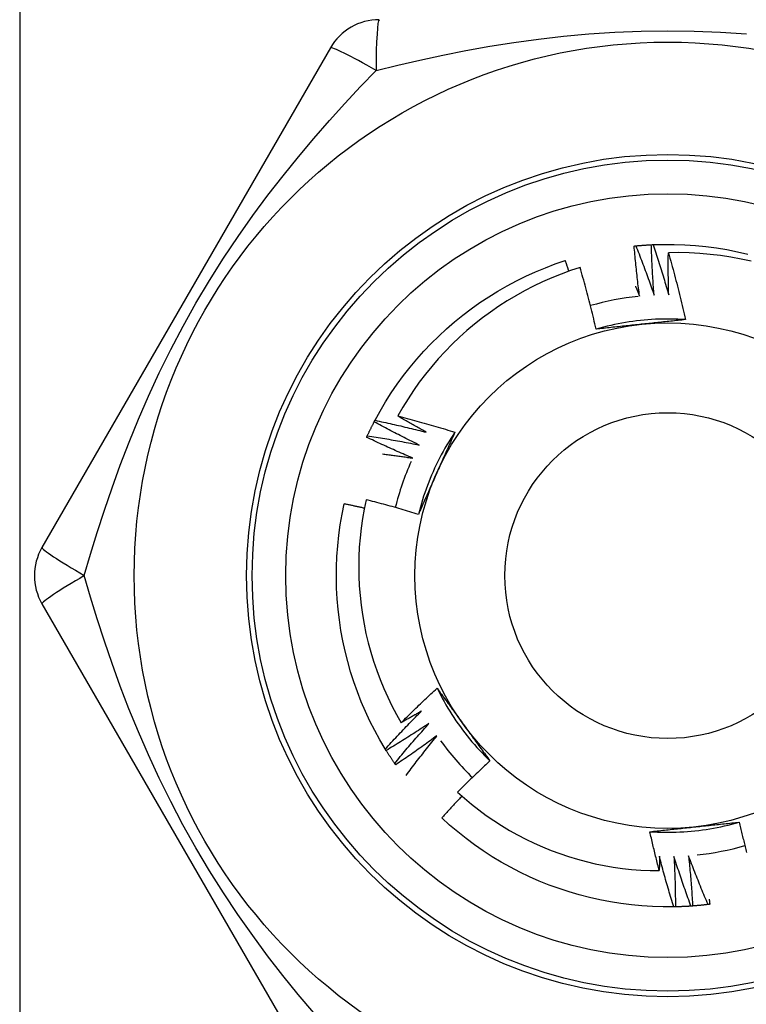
# Model space of a CAD drawing. Header units: inches. Extents: x 5 to 147, y 9 to 79.
# Tile 5 of 95: x 6.894 to 7.149, y 25.384 to 25.729. Entities that reach past the tile are written whole.
import ezdxf

# ---------------------------------------------------------------- set-up
doc = ezdxf.new("R2010")
doc.units = ezdxf.units.IN
doc.header["$MEASUREMENT"] = 0
doc.layers.add('Visible Edges(ANSI)', color=7, linetype='Continuous', lineweight=25)
doc.layers.add('Visible Tangent Edges(ANSI)', color=7, linetype='Continuous', lineweight=25)

msp = doc.modelspace()

# ---------------------------------------------------------------- linework, layer by layer
at = {"layer": 'Visible Edges(ANSI)'}
for p, q in [((7.0033, 25.71946), (6.90215, 25.54426)), ((7.01863, 25.58834), (7.01891, 25.58887)), ((6.90215, 25.52458), (7.0033, 25.34938)), ((7.02283, 25.47315), (7.02252, 25.47366)), ((7.02615, 25.46811), (7.0258, 25.4686)), ((7.12422, 25.41831), (7.12362, 25.4183))]:
    msp.add_line(p, q, dxfattribs=at)
at = {"layer": 'Visible Edges(ANSI)', "flags": 128}
for points in [[(7.10974, 25.64997), (7.10977, 25.64997), (7.10979, 25.64997), (7.10982, 25.64997), (7.10984, 25.64998), (7.10987, 25.64998), (7.10989, 25.64998), (7.10992, 25.64998), (7.10994, 25.64999), (7.10997, 25.64999), (7.10999, 25.64999), (7.11002, 25.64999), (7.11004, 25.65), (7.11007, 25.65), (7.11009, 25.65), (7.11012, 25.65), (7.11014, 25.65001), (7.11017, 25.65001), (7.11019, 25.65001), (7.11022, 25.65001), (7.11024, 25.65002), (7.11027, 25.65002), (7.11029, 25.65002), (7.11032, 25.65002), (7.11034, 25.65002)], [(7.11164, 25.63235), (7.11155, 25.63308), (7.11145, 25.63382), (7.11136, 25.63455), (7.11127, 25.63528), (7.11118, 25.63601), (7.11109, 25.63675), (7.111, 25.63748), (7.11092, 25.63821), (7.11083, 25.63894), (7.11075, 25.63968), (7.11067, 25.64041), (7.11059, 25.64114), (7.11051, 25.64188), (7.11043, 25.64261), (7.11036, 25.64335), (7.11028, 25.64408), (7.11021, 25.64482), (7.11014, 25.64555), (7.11007, 25.64629), (7.11, 25.64702), (7.10993, 25.64776), (7.10987, 25.64849), (7.1098, 25.64923), (7.10974, 25.64997)], [(7.11034, 25.65002), (7.11057, 25.65005), (7.11079, 25.65007), (7.11102, 25.65009), (7.11124, 25.65011), (7.11147, 25.65013), (7.11169, 25.65015), (7.11192, 25.65017), (7.11214, 25.65018), (7.11237, 25.6502), (7.11259, 25.65022), (7.11282, 25.65024), (7.11305, 25.65025), (7.11327, 25.65027), (7.1135, 25.65029), (7.11372, 25.6503), (7.11395, 25.65032), (7.11417, 25.65033), (7.1144, 25.65034), (7.11463, 25.65036), (7.11485, 25.65037), (7.11508, 25.65038), (7.1153, 25.6504), (7.11553, 25.65041), (7.11575, 25.65042)], [(7.11034, 25.65002), (7.11062, 25.64931), (7.1109, 25.6486), (7.11118, 25.64788), (7.11146, 25.64717), (7.11174, 25.64645), (7.11201, 25.64573), (7.11229, 25.64501), (7.11256, 25.6443), (7.11283, 25.64358), (7.1131, 25.64286), (7.11337, 25.64214), (7.11364, 25.64142), (7.1139, 25.6407), (7.11417, 25.63998), (7.11443, 25.63925), (7.11469, 25.63853), (7.11495, 25.63781), (7.11521, 25.63709), (7.11547, 25.63636), (7.11573, 25.63564), (7.11598, 25.63491), (7.11624, 25.63419), (7.11649, 25.63346), (7.11674, 25.63273)], [(7.11575, 25.65042), (7.11578, 25.65042), (7.1158, 25.65042), (7.11583, 25.65042), (7.11585, 25.65042), (7.11588, 25.65043), (7.1159, 25.65043), (7.11593, 25.65043), (7.11595, 25.65043), (7.11598, 25.65043), (7.11601, 25.65043), (7.11603, 25.65043), (7.11606, 25.65043), (7.11608, 25.65044), (7.11611, 25.65044), (7.11613, 25.65044), (7.11616, 25.65044), (7.11618, 25.65044), (7.11621, 25.65044), (7.11623, 25.65044), (7.11626, 25.65044), (7.11628, 25.65044), (7.11631, 25.65045), (7.11633, 25.65045), (7.11636, 25.65045)], [(7.11674, 25.63273), (7.11668, 25.63347), (7.11662, 25.6342), (7.11657, 25.63494), (7.11652, 25.63567), (7.11646, 25.63641), (7.11641, 25.63715), (7.11637, 25.63788), (7.11632, 25.63862), (7.11627, 25.63936), (7.11623, 25.64009), (7.11618, 25.64083), (7.11614, 25.64157), (7.1161, 25.6423), (7.11606, 25.64304), (7.11603, 25.64378), (7.11599, 25.64452), (7.11595, 25.64525), (7.11592, 25.64599), (7.11589, 25.64673), (7.11586, 25.64747), (7.11583, 25.64821), (7.1158, 25.64894), (7.11578, 25.64968), (7.11575, 25.65042)], [(7.11636, 25.65045), (7.12008, 25.65055), (7.1238, 25.65054), (7.12751, 25.65041), (7.13122, 25.65015), (7.13493, 25.64978), (7.13861, 25.64929), (7.14228, 25.64869), (7.14593, 25.64796), (7.14956, 25.64712)], [(7.11636, 25.65045), (7.1166, 25.64972), (7.11685, 25.64899), (7.11709, 25.64826), (7.11733, 25.64753), (7.11757, 25.6468), (7.11781, 25.64607), (7.11804, 25.64534), (7.11828, 25.64461), (7.11851, 25.64388), (7.11874, 25.64315), (7.11897, 25.64242), (7.1192, 25.64168), (7.11943, 25.64095), (7.11966, 25.64021), (7.11988, 25.63948), (7.12011, 25.63874), (7.12033, 25.63801), (7.12055, 25.63727), (7.12077, 25.63654), (7.12099, 25.6358), (7.12121, 25.63506), (7.12142, 25.63432), (7.12164, 25.63359), (7.12185, 25.63285)], [(7.01891, 25.58887), (7.02071, 25.59213), (7.02261, 25.59533), (7.02461, 25.59847), (7.02671, 25.60154), (7.02891, 25.60454), (7.0312, 25.60747), (7.03359, 25.61032), (7.03606, 25.6131), (7.03863, 25.61579), (7.04127, 25.6184), (7.04401, 25.62093), (7.04682, 25.62337), (7.0497, 25.62571), (7.05266, 25.62797), (7.05569, 25.63012), (7.05879, 25.63218), (7.06196, 25.63414), (7.06518, 25.636), (7.06846, 25.63775), (7.0718, 25.63939), (7.07519, 25.64093), (7.07862, 25.64236), (7.0821, 25.64368), (7.08562, 25.64488)], [(7.08688, 25.64116), (7.08683, 25.64131), (7.08678, 25.64147), (7.08672, 25.64162), (7.08667, 25.64178), (7.08662, 25.64193), (7.08657, 25.64209), (7.08652, 25.64224), (7.08646, 25.6424), (7.08641, 25.64255), (7.08636, 25.64271), (7.08631, 25.64286), (7.08625, 25.64302), (7.0862, 25.64318), (7.08615, 25.64333), (7.0861, 25.64349), (7.08604, 25.64364), (7.08599, 25.6438), (7.08594, 25.64395), (7.08589, 25.64411), (7.08583, 25.64426), (7.08578, 25.64442), (7.08573, 25.64457), (7.08567, 25.64473), (7.08562, 25.64488)], [(7.12185, 25.63285), (7.12183, 25.63346), (7.12182, 25.63408), (7.1218, 25.63469), (7.12179, 25.63531), (7.12178, 25.63592), (7.12177, 25.63654), (7.12175, 25.63715), (7.12175, 25.63777), (7.12174, 25.63838), (7.12173, 25.639), (7.12172, 25.63961), (7.12172, 25.64023), (7.12171, 25.64084), (7.12171, 25.64146), (7.12171, 25.64208), (7.12171, 25.64269), (7.12171, 25.64331), (7.12171, 25.64392), (7.12171, 25.64454), (7.12171, 25.64515), (7.12172, 25.64577), (7.12172, 25.64639), (7.12173, 25.647), (7.12174, 25.64762)], [(7.15078, 25.6446), (7.14721, 25.64538), (7.14361, 25.64605), (7.14, 25.64661), (7.13637, 25.64704), (7.13273, 25.64736), (7.12907, 25.64757), (7.12541, 25.64765), (7.12174, 25.64762)], [(7.12174, 25.64762), (7.12201, 25.64665), (7.12229, 25.64568), (7.12256, 25.64471), (7.12283, 25.64374), (7.1231, 25.64277), (7.12337, 25.64179), (7.12363, 25.64082), (7.12389, 25.63985), (7.12415, 25.63887), (7.12441, 25.6379), (7.12466, 25.63692), (7.12491, 25.63594), (7.12516, 25.63497), (7.12541, 25.63399), (7.12565, 25.63301), (7.12589, 25.63203), (7.12613, 25.63105), (7.12637, 25.63007), (7.1266, 25.62909), (7.12683, 25.62811), (7.12706, 25.62713), (7.12729, 25.62614), (7.12751, 25.62516), (7.12773, 25.62418)], [(7.09078, 25.64246), (7.08744, 25.64135), (7.08414, 25.64014), (7.08087, 25.63882), (7.07764, 25.6374), (7.07446, 25.63588), (7.07133, 25.63426), (7.06826, 25.63254), (7.06525, 25.63073), (7.06229, 25.62883), (7.0594, 25.62683), (7.05657, 25.62475), (7.05381, 25.62257), (7.05112, 25.62031), (7.0485, 25.61796), (7.04595, 25.61553), (7.04348, 25.61301), (7.04109, 25.61042), (7.03878, 25.60776), (7.03657, 25.60502), (7.03444, 25.60222), (7.03241, 25.59936), (7.03047, 25.59643), (7.02862, 25.59344), (7.02687, 25.5904)], [(7.09642, 25.62083), (7.09621, 25.62173), (7.096, 25.62264), (7.09578, 25.62355), (7.09557, 25.62446), (7.09535, 25.62536), (7.09513, 25.62627), (7.09491, 25.62717), (7.09468, 25.62808), (7.09446, 25.62898), (7.09423, 25.62988), (7.094, 25.63079), (7.09376, 25.63169), (7.09353, 25.63259), (7.09329, 25.63349), (7.09305, 25.63439), (7.0928, 25.63529), (7.09256, 25.63619), (7.09231, 25.63709), (7.09206, 25.63798), (7.09181, 25.63888), (7.09156, 25.63978), (7.0913, 25.64067), (7.09104, 25.64157), (7.09078, 25.64246)], [(7.11021, 25.63587), (7.11027, 25.63572), (7.11033, 25.63557), (7.11039, 25.63543), (7.11045, 25.63528), (7.11051, 25.63514), (7.11057, 25.63499), (7.11063, 25.63484), (7.11069, 25.6347), (7.11075, 25.63455), (7.11081, 25.6344), (7.11087, 25.63426), (7.11093, 25.63411), (7.11099, 25.63396), (7.11105, 25.63382), (7.11111, 25.63367), (7.11117, 25.63353), (7.11123, 25.63338), (7.11129, 25.63323), (7.11135, 25.63309), (7.11141, 25.63294), (7.11146, 25.63279), (7.11152, 25.63265), (7.11158, 25.6325), (7.11164, 25.63235)], [(7.12773, 25.62417), (7.12642, 25.62425), (7.1251, 25.62431), (7.12378, 25.62435), (7.12246, 25.62438), (7.12114, 25.62438), (7.11982, 25.62436), (7.1185, 25.62433), (7.11718, 25.62427), (7.11587, 25.6242), (7.11455, 25.62411), (7.11324, 25.624), (7.11192, 25.62387), (7.11061, 25.62372), (7.10931, 25.62355), (7.108, 25.62336), (7.1067, 25.62316), (7.1054, 25.62293), (7.1041, 25.62269), (7.10281, 25.62242), (7.10152, 25.62214), (7.10024, 25.62184), (7.09896, 25.62152), (7.09768, 25.62118), (7.09641, 25.62082)], [(7.12773, 25.62418), (7.12709, 25.6241), (7.12645, 25.62403), (7.12581, 25.62396), (7.12516, 25.62389), (7.12452, 25.62382), (7.12388, 25.62375), (7.12324, 25.62368), (7.12259, 25.62361), (7.12195, 25.62355), (7.12131, 25.62348), (7.12066, 25.62341), (7.12002, 25.62334), (7.11937, 25.62327), (7.11873, 25.6232), (7.11808, 25.62313), (7.11743, 25.62306), (7.11678, 25.623), (7.11614, 25.62293), (7.11549, 25.62286), (7.11484, 25.62279), (7.11419, 25.62272), (7.11354, 25.62265), (7.11289, 25.62259), (7.11224, 25.62252)], [(7.11224, 25.62252), (7.11157, 25.62245), (7.11091, 25.62238), (7.11024, 25.62231), (7.10958, 25.62224), (7.10892, 25.62217), (7.10826, 25.6221), (7.10759, 25.62203), (7.10693, 25.62196), (7.10627, 25.62189), (7.10561, 25.62182), (7.10495, 25.62175), (7.1043, 25.62168), (7.10364, 25.62161), (7.10298, 25.62154), (7.10232, 25.62147), (7.10166, 25.6214), (7.10101, 25.62133), (7.10035, 25.62126), (7.09969, 25.62118), (7.09904, 25.62111), (7.09838, 25.62104), (7.09773, 25.62097), (7.09707, 25.6209), (7.09642, 25.62083)], [(7.02687, 25.5904), (7.02771, 25.59018), (7.02855, 25.58996), (7.02939, 25.58974), (7.03023, 25.58952), (7.03106, 25.5893), (7.0319, 25.58907), (7.03274, 25.58885), (7.03357, 25.58862), (7.03441, 25.58839), (7.03524, 25.58815), (7.03608, 25.58792), (7.03691, 25.58768), (7.03775, 25.58744), (7.03858, 25.5872), (7.03941, 25.58696), (7.04024, 25.58672), (7.04108, 25.58647), (7.04191, 25.58622), (7.04274, 25.58597), (7.04357, 25.58572), (7.0444, 25.58547), (7.04523, 25.58521), (7.04606, 25.58496), (7.04688, 25.5847)], [(7.03686, 25.58467), (7.03644, 25.5849), (7.03602, 25.58514), (7.03561, 25.58537), (7.03519, 25.5856), (7.03477, 25.58584), (7.03435, 25.58607), (7.03393, 25.58631), (7.03351, 25.58655), (7.0331, 25.58678), (7.03268, 25.58702), (7.03226, 25.58726), (7.03185, 25.5875), (7.03143, 25.58774), (7.03101, 25.58797), (7.0306, 25.58821), (7.03018, 25.58845), (7.02977, 25.5887), (7.02935, 25.58894), (7.02894, 25.58918), (7.02852, 25.58942), (7.02811, 25.58967), (7.0277, 25.58991), (7.02728, 25.59015), (7.02687, 25.5904)], [(7.01622, 25.58348), (7.01632, 25.58368), (7.01641, 25.58389), (7.01651, 25.58409), (7.01661, 25.58429), (7.01671, 25.5845), (7.0168, 25.5847), (7.0169, 25.58491), (7.017, 25.58511), (7.0171, 25.58531), (7.0172, 25.58552), (7.0173, 25.58572), (7.0174, 25.58592), (7.0175, 25.58612), (7.0176, 25.58633), (7.0177, 25.58653), (7.0178, 25.58673), (7.0179, 25.58693), (7.01801, 25.58713), (7.01811, 25.58734), (7.01821, 25.58754), (7.01832, 25.58774), (7.01842, 25.58794), (7.01852, 25.58814), (7.01863, 25.58834)], [(7.03437, 25.58021), (7.03371, 25.58054), (7.03304, 25.58086), (7.03238, 25.58119), (7.03172, 25.58151), (7.03106, 25.58184), (7.0304, 25.58217), (7.02974, 25.5825), (7.02908, 25.58284), (7.02842, 25.58317), (7.02777, 25.58351), (7.02711, 25.58384), (7.02645, 25.58418), (7.0258, 25.58452), (7.02514, 25.58486), (7.02449, 25.5852), (7.02384, 25.58555), (7.02318, 25.58589), (7.02253, 25.58624), (7.02188, 25.58658), (7.02123, 25.58693), (7.02058, 25.58728), (7.01993, 25.58763), (7.01928, 25.58799), (7.01863, 25.58834)], [(7.01891, 25.58887), (7.01966, 25.58872), (7.02041, 25.58856), (7.02116, 25.58839), (7.02191, 25.58823), (7.02266, 25.58807), (7.02341, 25.5879), (7.02416, 25.58773), (7.02491, 25.58757), (7.02566, 25.5874), (7.02641, 25.58722), (7.02716, 25.58705), (7.02791, 25.58688), (7.02866, 25.5867), (7.0294, 25.58652), (7.03015, 25.58635), (7.0309, 25.58617), (7.03164, 25.58598), (7.03239, 25.5858), (7.03314, 25.58562), (7.03388, 25.58543), (7.03463, 25.58524), (7.03537, 25.58505), (7.03612, 25.58486), (7.03686, 25.58467)], [(7.01597, 25.58293), (7.01598, 25.58295), (7.01599, 25.58297), (7.016, 25.583), (7.01601, 25.58302), (7.01602, 25.58304), (7.01603, 25.58306), (7.01604, 25.58309), (7.01605, 25.58311), (7.01606, 25.58313), (7.01607, 25.58316), (7.01608, 25.58318), (7.0161, 25.5832), (7.01611, 25.58322), (7.01612, 25.58325), (7.01613, 25.58327), (7.01614, 25.58329), (7.01615, 25.58332), (7.01616, 25.58334), (7.01617, 25.58336), (7.01618, 25.58338), (7.01619, 25.58341), (7.0162, 25.58343), (7.01621, 25.58345), (7.01622, 25.58348)], [(7.03211, 25.57563), (7.03143, 25.57592), (7.03075, 25.57621), (7.03007, 25.5765), (7.0294, 25.57679), (7.02872, 25.57708), (7.02804, 25.57738), (7.02737, 25.57768), (7.02669, 25.57798), (7.02602, 25.57827), (7.02535, 25.57858), (7.02467, 25.57888), (7.024, 25.57918), (7.02333, 25.57949), (7.02266, 25.57979), (7.02198, 25.5801), (7.02131, 25.58041), (7.02064, 25.58072), (7.01997, 25.58103), (7.0193, 25.58134), (7.01864, 25.58166), (7.01797, 25.58197), (7.0173, 25.58229), (7.01664, 25.58261), (7.01597, 25.58293)], [(7.01622, 25.58348), (7.01698, 25.58336), (7.01774, 25.58324), (7.0185, 25.58311), (7.01926, 25.58299), (7.02001, 25.58287), (7.02077, 25.58274), (7.02153, 25.58261), (7.02229, 25.58248), (7.02304, 25.58235), (7.0238, 25.58222), (7.02456, 25.58208), (7.02531, 25.58195), (7.02607, 25.58181), (7.02682, 25.58167), (7.02758, 25.58153), (7.02833, 25.58139), (7.02909, 25.58125), (7.02984, 25.58111), (7.0306, 25.58096), (7.03135, 25.58081), (7.03211, 25.58067), (7.03286, 25.58052), (7.03362, 25.58036), (7.03437, 25.58021)], [(7.04689, 25.58469), (7.04616, 25.58359), (7.04545, 25.58248), (7.04475, 25.58136), (7.04407, 25.58023), (7.04341, 25.57909), (7.04277, 25.57794), (7.04214, 25.57678), (7.04152, 25.57561), (7.04093, 25.57444), (7.04035, 25.57325), (7.03979, 25.57206), (7.03925, 25.57085), (7.03872, 25.56964), (7.03821, 25.56843), (7.03772, 25.5672), (7.03725, 25.56597), (7.03679, 25.56473), (7.03636, 25.56349), (7.03594, 25.56224), (7.03554, 25.56098), (7.03516, 25.55972), (7.0348, 25.55845), (7.03445, 25.55718), (7.03413, 25.5559)], [(7.04688, 25.5847), (7.04662, 25.58411), (7.04636, 25.58352), (7.0461, 25.58293), (7.04584, 25.58233), (7.04558, 25.58174), (7.04532, 25.58115), (7.04506, 25.58056), (7.0448, 25.57997), (7.04454, 25.57938), (7.04428, 25.57878), (7.04401, 25.57819), (7.04375, 25.5776), (7.04349, 25.577), (7.04322, 25.57641), (7.04296, 25.57582), (7.0427, 25.57522), (7.04243, 25.57463), (7.04217, 25.57403), (7.0419, 25.57344), (7.04164, 25.57284), (7.04137, 25.57224), (7.0411, 25.57165), (7.04084, 25.57105), (7.04057, 25.57045)], [(7.02152, 25.57707), (7.02196, 25.57702), (7.0224, 25.57696), (7.02285, 25.57691), (7.02329, 25.57685), (7.02373, 25.5768), (7.02417, 25.57674), (7.02461, 25.57668), (7.02505, 25.57662), (7.0255, 25.57657), (7.02594, 25.57651), (7.02638, 25.57645), (7.02682, 25.57639), (7.02726, 25.57633), (7.0277, 25.57627), (7.02814, 25.5762), (7.02858, 25.57614), (7.02902, 25.57608), (7.02947, 25.57602), (7.02991, 25.57595), (7.03035, 25.57589), (7.03079, 25.57582), (7.03123, 25.57576), (7.03167, 25.57569), (7.03211, 25.57563)], [(7.04057, 25.57045), (7.0403, 25.56984), (7.04003, 25.56923), (7.03976, 25.56862), (7.03949, 25.56801), (7.03921, 25.5674), (7.03894, 25.56679), (7.03867, 25.56619), (7.0384, 25.56558), (7.03813, 25.56497), (7.03786, 25.56437), (7.0376, 25.56376), (7.03733, 25.56315), (7.03706, 25.56255), (7.03679, 25.56194), (7.03652, 25.56134), (7.03626, 25.56073), (7.03599, 25.56013), (7.03572, 25.55952), (7.03545, 25.55892), (7.03519, 25.55832), (7.03492, 25.55771), (7.03466, 25.55711), (7.03439, 25.55651), (7.03413, 25.5559)], [(7.02252, 25.47366), (7.02062, 25.47686), (7.01883, 25.48012), (7.01714, 25.48344), (7.01556, 25.48681), (7.01409, 25.49022), (7.01273, 25.49368), (7.01148, 25.49719), (7.01035, 25.50073), (7.00933, 25.50431), (7.00842, 25.50792), (7.00763, 25.51155), (7.00695, 25.51521), (7.0064, 25.51889), (7.00596, 25.52258), (7.00564, 25.52629), (7.00544, 25.53), (7.00536, 25.53372), (7.00539, 25.53744), (7.00555, 25.54116), (7.00583, 25.54487), (7.00622, 25.54857), (7.00673, 25.55225), (7.00736, 25.55592), (7.00811, 25.55956)], [(7.01514, 25.55806), (7.01484, 25.55813), (7.01455, 25.55819), (7.01426, 25.55826), (7.01397, 25.55832), (7.01368, 25.55839), (7.01338, 25.55845), (7.01309, 25.55851), (7.0128, 25.55858), (7.01251, 25.55864), (7.01221, 25.5587), (7.01192, 25.55877), (7.01163, 25.55883), (7.01133, 25.55889), (7.01104, 25.55895), (7.01075, 25.55902), (7.01045, 25.55908), (7.01016, 25.55914), (7.00987, 25.5592), (7.00958, 25.55926), (7.00928, 25.55932), (7.00899, 25.55938), (7.0087, 25.55944), (7.0084, 25.5595), (7.00811, 25.55956)], [(7.01576, 25.56105), (7.01508, 25.55775), (7.0145, 25.55443), (7.01403, 25.55109), (7.01366, 25.54773), (7.0134, 25.54437), (7.01324, 25.54099), (7.01318, 25.53761), (7.01323, 25.53422), (7.01339, 25.53084), (7.01365, 25.52748), (7.01402, 25.52412), (7.01449, 25.52078), (7.01506, 25.51746), (7.01574, 25.51416), (7.01652, 25.51088), (7.01741, 25.50762), (7.0184, 25.5044), (7.01949, 25.5012), (7.02068, 25.49803), (7.02197, 25.4949), (7.02336, 25.49182), (7.02484, 25.48879), (7.02642, 25.4858), (7.02809, 25.48287)], [(7.03413, 25.5559), (7.03337, 25.55614), (7.03261, 25.55637), (7.03184, 25.5566), (7.03108, 25.55683), (7.03032, 25.55705), (7.02956, 25.55728), (7.02879, 25.5575), (7.02803, 25.55772), (7.02727, 25.55794), (7.0265, 25.55816), (7.02574, 25.55838), (7.02497, 25.5586), (7.02421, 25.55881), (7.02344, 25.55902), (7.02267, 25.55923), (7.02191, 25.55944), (7.02114, 25.55965), (7.02037, 25.55985), (7.0196, 25.56006), (7.01883, 25.56026), (7.01807, 25.56046), (7.0173, 25.56066), (7.01653, 25.56086), (7.01576, 25.56105)], [(7.02809, 25.48287), (7.0286, 25.48339), (7.02911, 25.4839), (7.02963, 25.48441), (7.03014, 25.48492), (7.03066, 25.48543), (7.03117, 25.48594), (7.03169, 25.48645), (7.03221, 25.48696), (7.03273, 25.48746), (7.03325, 25.48797), (7.03378, 25.48847), (7.0343, 25.48898), (7.03482, 25.48948), (7.03535, 25.48998), (7.03587, 25.49048), (7.0364, 25.49098), (7.03693, 25.49148), (7.03746, 25.49198), (7.03799, 25.49247), (7.03852, 25.49297), (7.03905, 25.49346), (7.03958, 25.49396), (7.04011, 25.49445), (7.04065, 25.49494)], [(7.04065, 25.49495), (7.04124, 25.49377), (7.04185, 25.49259), (7.04247, 25.49143), (7.04311, 25.49028), (7.04377, 25.48913), (7.04444, 25.488), (7.04513, 25.48687), (7.04584, 25.48576), (7.04656, 25.48465), (7.04729, 25.48356), (7.04805, 25.48248), (7.04882, 25.48141), (7.0496, 25.48035), (7.0504, 25.4793), (7.05122, 25.47826), (7.05205, 25.47724), (7.05289, 25.47622), (7.05375, 25.47522), (7.05463, 25.47423), (7.05551, 25.47326), (7.05642, 25.4723), (7.05733, 25.47135), (7.05826, 25.47042), (7.05921, 25.4695)], [(7.04065, 25.49494), (7.04103, 25.49442), (7.04141, 25.4939), (7.04179, 25.49338), (7.04218, 25.49286), (7.04256, 25.49234), (7.04294, 25.49182), (7.04332, 25.4913), (7.0437, 25.49077), (7.04408, 25.49025), (7.04447, 25.48973), (7.04485, 25.4892), (7.04523, 25.48868), (7.04561, 25.48815), (7.04599, 25.48763), (7.04638, 25.4871), (7.04676, 25.48658), (7.04714, 25.48605), (7.04753, 25.48553), (7.04791, 25.485), (7.04829, 25.48447), (7.04868, 25.48394), (7.04906, 25.48341), (7.04945, 25.48288), (7.04983, 25.48235)], [(7.02252, 25.47366), (7.02303, 25.47423), (7.02355, 25.47479), (7.02407, 25.47536), (7.02459, 25.47592), (7.02512, 25.47649), (7.02564, 25.47705), (7.02616, 25.47761), (7.02669, 25.47817), (7.02721, 25.47873), (7.02774, 25.47929), (7.02827, 25.47984), (7.0288, 25.4804), (7.02933, 25.48095), (7.02986, 25.48151), (7.0304, 25.48206), (7.03093, 25.48261), (7.03147, 25.48317), (7.032, 25.48372), (7.03254, 25.48427), (7.03308, 25.48481), (7.03362, 25.48536), (7.03416, 25.48591), (7.0347, 25.48645), (7.03525, 25.487)], [(7.03525, 25.487), (7.03495, 25.48682), (7.03465, 25.48665), (7.03436, 25.48647), (7.03406, 25.4863), (7.03376, 25.48612), (7.03346, 25.48595), (7.03317, 25.48578), (7.03287, 25.4856), (7.03257, 25.48543), (7.03227, 25.48526), (7.03198, 25.48509), (7.03168, 25.48492), (7.03138, 25.48474), (7.03108, 25.48457), (7.03078, 25.4844), (7.03048, 25.48423), (7.03018, 25.48406), (7.02988, 25.48389), (7.02958, 25.48372), (7.02929, 25.48355), (7.02899, 25.48338), (7.02869, 25.48321), (7.02839, 25.48304), (7.02809, 25.48287)], [(7.03782, 25.48258), (7.03721, 25.48218), (7.03659, 25.48177), (7.03598, 25.48137), (7.03536, 25.48096), (7.03474, 25.48056), (7.03412, 25.48016), (7.0335, 25.47976), (7.03288, 25.47936), (7.03226, 25.47896), (7.03163, 25.47857), (7.03101, 25.47817), (7.03039, 25.47778), (7.02976, 25.47739), (7.02914, 25.47699), (7.02851, 25.4766), (7.02788, 25.47621), (7.02725, 25.47583), (7.02662, 25.47544), (7.02599, 25.47505), (7.02536, 25.47467), (7.02473, 25.47429), (7.0241, 25.47391), (7.02347, 25.47353), (7.02283, 25.47315)], [(7.0258, 25.4686), (7.02629, 25.4692), (7.02678, 25.46979), (7.02727, 25.47038), (7.02776, 25.47097), (7.02825, 25.47156), (7.02875, 25.47215), (7.02924, 25.47274), (7.02974, 25.47332), (7.03023, 25.47391), (7.03073, 25.47449), (7.03123, 25.47508), (7.03173, 25.47566), (7.03223, 25.47624), (7.03273, 25.47682), (7.03324, 25.4774), (7.03374, 25.47798), (7.03425, 25.47856), (7.03476, 25.47914), (7.03526, 25.47972), (7.03577, 25.48029), (7.03629, 25.48087), (7.0368, 25.48144), (7.03731, 25.48201), (7.03782, 25.48258)], [(7.04983, 25.48235), (7.05022, 25.48181), (7.05062, 25.48127), (7.05101, 25.48073), (7.0514, 25.48019), (7.05179, 25.47965), (7.05218, 25.47911), (7.05257, 25.47858), (7.05297, 25.47804), (7.05336, 25.4775), (7.05375, 25.47697), (7.05414, 25.47643), (7.05453, 25.47589), (7.05492, 25.47536), (7.05531, 25.47482), (7.0557, 25.47429), (7.05609, 25.47376), (7.05648, 25.47322), (7.05687, 25.47269), (7.05726, 25.47216), (7.05765, 25.47162), (7.05804, 25.47109), (7.05843, 25.47056), (7.05882, 25.47003), (7.05921, 25.4695)], [(7.04063, 25.47831), (7.04003, 25.47787), (7.03944, 25.47744), (7.03884, 25.477), (7.03825, 25.47656), (7.03765, 25.47613), (7.03705, 25.4757), (7.03646, 25.47527), (7.03586, 25.47484), (7.03526, 25.47441), (7.03465, 25.47398), (7.03405, 25.47355), (7.03345, 25.47313), (7.03285, 25.4727), (7.03224, 25.47228), (7.03164, 25.47186), (7.03103, 25.47143), (7.03042, 25.47101), (7.02981, 25.4706), (7.0292, 25.47018), (7.02859, 25.46976), (7.02798, 25.46935), (7.02737, 25.46893), (7.02676, 25.46852), (7.02615, 25.46811)], [(7.02986, 25.46442), (7.0303, 25.46501), (7.03074, 25.4656), (7.03117, 25.46618), (7.03161, 25.46677), (7.03205, 25.46735), (7.0325, 25.46794), (7.03294, 25.46852), (7.03338, 25.4691), (7.03383, 25.46969), (7.03427, 25.47027), (7.03472, 25.47085), (7.03517, 25.47142), (7.03562, 25.472), (7.03607, 25.47258), (7.03652, 25.47316), (7.03697, 25.47373), (7.03742, 25.47431), (7.03788, 25.47488), (7.03833, 25.47546), (7.03879, 25.47603), (7.03925, 25.4766), (7.03971, 25.47717), (7.04017, 25.47774), (7.04063, 25.47831)], [(7.0258, 25.4686), (7.02567, 25.46879), (7.02555, 25.46898), (7.02542, 25.46916), (7.02529, 25.46935), (7.02517, 25.46954), (7.02504, 25.46973), (7.02491, 25.46991), (7.02479, 25.4701), (7.02466, 25.47029), (7.02454, 25.47048), (7.02442, 25.47067), (7.02429, 25.47086), (7.02417, 25.47105), (7.02404, 25.47124), (7.02392, 25.47143), (7.0238, 25.47162), (7.02368, 25.47181), (7.02356, 25.472), (7.02343, 25.47219), (7.02331, 25.47238), (7.02319, 25.47257), (7.02307, 25.47276), (7.02295, 25.47295), (7.02283, 25.47315)], [(7.05921, 25.4695), (7.05872, 25.46905), (7.05824, 25.4686), (7.05776, 25.46815), (7.05728, 25.4677), (7.0568, 25.46725), (7.05633, 25.46679), (7.05585, 25.46634), (7.05537, 25.46589), (7.0549, 25.46543), (7.05442, 25.46497), (7.05395, 25.46452), (7.05347, 25.46406), (7.053, 25.4636), (7.05253, 25.46314), (7.05206, 25.46268), (7.05159, 25.46222), (7.05112, 25.46176), (7.05065, 25.4613), (7.05018, 25.46083), (7.04972, 25.46037), (7.04925, 25.45991), (7.04879, 25.45944), (7.04832, 25.45897), (7.04786, 25.45851)], [(7.04786, 25.45851), (7.05028, 25.45636), (7.05277, 25.45429), (7.05531, 25.4523), (7.05792, 25.45038), (7.06058, 25.44855), (7.06329, 25.4468), (7.06606, 25.44514), (7.06888, 25.44356), (7.07175, 25.44207), (7.07467, 25.44066), (7.07763, 25.43935), (7.08064, 25.43812), (7.08367, 25.437), (7.08674, 25.43596), (7.08983, 25.43503), (7.09295, 25.43419), (7.0961, 25.43344), (7.09926, 25.4328), (7.10244, 25.43226), (7.10564, 25.43181), (7.10886, 25.43146), (7.11208, 25.43121), (7.11532, 25.43107), (7.11856, 25.43102)], [(7.04938, 25.45714), (7.04908, 25.45682), (7.04878, 25.45651), (7.04848, 25.45619), (7.04819, 25.45588), (7.04789, 25.45556), (7.04759, 25.45524), (7.04729, 25.45493), (7.047, 25.45461), (7.0467, 25.45429), (7.0464, 25.45397), (7.04611, 25.45365), (7.04581, 25.45333), (7.04551, 25.45301), (7.04522, 25.45269), (7.04492, 25.45237), (7.04463, 25.45205), (7.04434, 25.45173), (7.04404, 25.45141), (7.04375, 25.45109), (7.04346, 25.45077), (7.04316, 25.45045), (7.04287, 25.45012), (7.04258, 25.4498), (7.04229, 25.44948)], [(7.12362, 25.4183), (7.1199, 25.41829), (7.11618, 25.4184), (7.11247, 25.41863), (7.10877, 25.41898), (7.10507, 25.41944), (7.1014, 25.42003), (7.09775, 25.42073), (7.09412, 25.42155), (7.09052, 25.42249), (7.08695, 25.42354), (7.08342, 25.4247), (7.07992, 25.42597), (7.07647, 25.42736), (7.07306, 25.42886), (7.06971, 25.43046), (7.06641, 25.43218), (7.06316, 25.43399), (7.05997, 25.43591), (7.05685, 25.43793), (7.05379, 25.44005), (7.0508, 25.44227), (7.04789, 25.44458), (7.04505, 25.44698), (7.04229, 25.44948)], [(7.11526, 25.44467), (7.11658, 25.44459), (7.11789, 25.44453), (7.11921, 25.44449), (7.12053, 25.44446), (7.12185, 25.44446), (7.12317, 25.44448), (7.12449, 25.44451), (7.12581, 25.44457), (7.12712, 25.44464), (7.12844, 25.44473), (7.12975, 25.44484), (7.13107, 25.44497), (7.13238, 25.44512), (7.13369, 25.44529), (7.13499, 25.44548), (7.13629, 25.44568), (7.13759, 25.44591), (7.13889, 25.44615), (7.14018, 25.44642), (7.14147, 25.4467), (7.14275, 25.447), (7.14403, 25.44732), (7.14531, 25.44766), (7.14658, 25.44802)], [(7.13076, 25.44632), (7.13142, 25.44639), (7.13208, 25.44646), (7.13275, 25.44653), (7.13341, 25.4466), (7.13407, 25.44667), (7.13474, 25.44674), (7.1354, 25.44681), (7.13606, 25.44688), (7.13672, 25.44695), (7.13738, 25.44702), (7.13804, 25.44709), (7.1387, 25.44716), (7.13936, 25.44723), (7.14001, 25.4473), (7.14067, 25.44737), (7.14133, 25.44744), (7.14199, 25.44751), (7.14264, 25.44758), (7.1433, 25.44766), (7.14396, 25.44773), (7.14461, 25.4478), (7.14527, 25.44787), (7.14592, 25.44794), (7.14658, 25.44801)], [(7.14658, 25.44801), (7.14669, 25.44751), (7.14681, 25.447), (7.14693, 25.44649), (7.14705, 25.44598), (7.14717, 25.44547), (7.14729, 25.44497), (7.14741, 25.44446), (7.14753, 25.44395), (7.14765, 25.44344), (7.14777, 25.44294), (7.1479, 25.44243), (7.14802, 25.44192), (7.14815, 25.44142), (7.14827, 25.44091), (7.1484, 25.44041), (7.14853, 25.4399), (7.14865, 25.43939), (7.14878, 25.43889), (7.14891, 25.43838), (7.14904, 25.43788), (7.14917, 25.43737)], [(7.11526, 25.44466), (7.1159, 25.44474), (7.11654, 25.44481), (7.11718, 25.44488), (7.11783, 25.44495), (7.11847, 25.44502), (7.11911, 25.44509), (7.11976, 25.44516), (7.1204, 25.44523), (7.12104, 25.44529), (7.12169, 25.44536), (7.12233, 25.44543), (7.12298, 25.4455), (7.12362, 25.44557), (7.12427, 25.44564), (7.12491, 25.44571), (7.12556, 25.44578), (7.12621, 25.44584), (7.12685, 25.44591), (7.1275, 25.44598), (7.12815, 25.44605), (7.1288, 25.44612), (7.12945, 25.44619), (7.1301, 25.44625), (7.13076, 25.44632)], [(7.11856, 25.43102), (7.11841, 25.43159), (7.11827, 25.43216), (7.11812, 25.43272), (7.11798, 25.43329), (7.11783, 25.43386), (7.11769, 25.43442), (7.11755, 25.43499), (7.11741, 25.43556), (7.11727, 25.43612), (7.11713, 25.43669), (7.11699, 25.43726), (7.11685, 25.43783), (7.11671, 25.4384), (7.11658, 25.43897), (7.11644, 25.43953), (7.11631, 25.4401), (7.11617, 25.44067), (7.11604, 25.44124), (7.11591, 25.44181), (7.11578, 25.44238), (7.11565, 25.44295), (7.11552, 25.44352), (7.11539, 25.44409), (7.11526, 25.44466)], [(7.11859, 25.43604), (7.11859, 25.43583), (7.11859, 25.43562), (7.11859, 25.43541), (7.11859, 25.4352), (7.11859, 25.43499), (7.11859, 25.43478), (7.11859, 25.43457), (7.11859, 25.43437), (7.11859, 25.43416), (7.11859, 25.43395), (7.11858, 25.43374), (7.11858, 25.43353), (7.11858, 25.43332), (7.11858, 25.43311), (7.11858, 25.4329), (7.11858, 25.43269), (7.11858, 25.43249), (7.11858, 25.43228), (7.11857, 25.43207), (7.11857, 25.43186), (7.11857, 25.43165), (7.11857, 25.43144), (7.11856, 25.43123), (7.11856, 25.43102)], [(7.12362, 25.4183), (7.12339, 25.41903), (7.12317, 25.41977), (7.12295, 25.4205), (7.12273, 25.42124), (7.12251, 25.42197), (7.12229, 25.42271), (7.12207, 25.42344), (7.12185, 25.42418), (7.12164, 25.42492), (7.12143, 25.42566), (7.12121, 25.4264), (7.121, 25.42713), (7.12079, 25.42787), (7.12059, 25.42861), (7.12038, 25.42935), (7.12018, 25.43009), (7.11997, 25.43084), (7.11977, 25.43158), (7.11957, 25.43232), (7.11937, 25.43306), (7.11917, 25.4338), (7.11898, 25.43455), (7.11878, 25.43529), (7.11859, 25.43604)], [(7.1237, 25.43602), (7.12374, 25.43528), (7.12377, 25.43454), (7.12381, 25.43381), (7.12384, 25.43307), (7.12388, 25.43233), (7.12391, 25.4316), (7.12394, 25.43086), (7.12397, 25.43012), (7.12399, 25.42938), (7.12402, 25.42865), (7.12404, 25.42791), (7.12407, 25.42717), (7.12409, 25.42643), (7.12411, 25.42569), (7.12413, 25.42496), (7.12414, 25.42422), (7.12416, 25.42348), (7.12417, 25.42274), (7.12418, 25.422), (7.12419, 25.42126), (7.1242, 25.42053), (7.12421, 25.41979), (7.12422, 25.41905), (7.12422, 25.41831)], [(7.12965, 25.41856), (7.12938, 25.41929), (7.12912, 25.42001), (7.12886, 25.42073), (7.1286, 25.42145), (7.12834, 25.42218), (7.12808, 25.4229), (7.12783, 25.42362), (7.12757, 25.42435), (7.12732, 25.42507), (7.12707, 25.4258), (7.12682, 25.42653), (7.12657, 25.42725), (7.12633, 25.42798), (7.12608, 25.42871), (7.12584, 25.42944), (7.12559, 25.43017), (7.12535, 25.4309), (7.12511, 25.43163), (7.12487, 25.43236), (7.12463, 25.43309), (7.1244, 25.43382), (7.12416, 25.43455), (7.12393, 25.43528), (7.1237, 25.43602)], [(7.1288, 25.43626), (7.12888, 25.43553), (7.12896, 25.4348), (7.12903, 25.43406), (7.1291, 25.43333), (7.12917, 25.43259), (7.12924, 25.43186), (7.12931, 25.43112), (7.12938, 25.43039), (7.12944, 25.42965), (7.12951, 25.42892), (7.12957, 25.42818), (7.12963, 25.42745), (7.12969, 25.42671), (7.12975, 25.42598), (7.1298, 25.42524), (7.12986, 25.4245), (7.12991, 25.42377), (7.12996, 25.42303), (7.13002, 25.42229), (7.13006, 25.42156), (7.13011, 25.42082), (7.13016, 25.42008), (7.1302, 25.41935), (7.13025, 25.41861)], [(7.13565, 25.41914), (7.13535, 25.41985), (7.13505, 25.42056), (7.13475, 25.42126), (7.13445, 25.42197), (7.13416, 25.42268), (7.13386, 25.42339), (7.13357, 25.4241), (7.13328, 25.42481), (7.13299, 25.42552), (7.1327, 25.42624), (7.13241, 25.42695), (7.13213, 25.42766), (7.13184, 25.42837), (7.13156, 25.42909), (7.13128, 25.4298), (7.131, 25.43052), (7.13072, 25.43124), (7.13044, 25.43195), (7.13016, 25.43267), (7.12989, 25.43339), (7.12962, 25.43411), (7.12934, 25.43482), (7.12907, 25.43554), (7.1288, 25.43626)], [(7.13605, 25.42099), (7.13606, 25.42091), (7.13606, 25.42084), (7.13607, 25.42077), (7.13608, 25.42069), (7.13609, 25.42062), (7.1361, 25.42055), (7.13611, 25.42047), (7.13611, 25.4204), (7.13612, 25.42032), (7.13613, 25.42025), (7.13614, 25.42018), (7.13615, 25.4201), (7.13616, 25.42003), (7.13616, 25.41996), (7.13617, 25.41988), (7.13618, 25.41981), (7.13619, 25.41973), (7.1362, 25.41966), (7.13621, 25.41959), (7.13621, 25.41951), (7.13622, 25.41944), (7.13623, 25.41937), (7.13624, 25.41929), (7.13625, 25.41922)], [(7.12965, 25.41856), (7.12942, 25.41855), (7.12919, 25.41853), (7.12897, 25.41852), (7.12874, 25.4185), (7.12852, 25.41849), (7.12829, 25.41848), (7.12807, 25.41846), (7.12784, 25.41845), (7.12761, 25.41844), (7.12739, 25.41843), (7.12716, 25.41842), (7.12694, 25.41841), (7.12671, 25.4184), (7.12648, 25.41839), (7.12626, 25.41838), (7.12603, 25.41837), (7.12581, 25.41836), (7.12558, 25.41835), (7.12535, 25.41834), (7.12513, 25.41834), (7.1249, 25.41833), (7.12468, 25.41832), (7.12445, 25.41832), (7.12422, 25.41831)], [(7.13025, 25.41861), (7.13022, 25.41861), (7.1302, 25.4186), (7.13017, 25.4186), (7.13015, 25.4186), (7.13012, 25.4186), (7.1301, 25.4186), (7.13007, 25.4186), (7.13005, 25.41859), (7.13002, 25.41859), (7.13, 25.41859), (7.12997, 25.41859), (7.12995, 25.41859), (7.12992, 25.41858), (7.1299, 25.41858), (7.12987, 25.41858), (7.12985, 25.41858), (7.12982, 25.41858), (7.1298, 25.41858), (7.12977, 25.41857), (7.12975, 25.41857), (7.12972, 25.41857), (7.1297, 25.41857), (7.12967, 25.41857), (7.12965, 25.41856)], [(7.13565, 25.41914), (7.13542, 25.41912), (7.1352, 25.41909), (7.13497, 25.41906), (7.13475, 25.41904), (7.13452, 25.41901), (7.1343, 25.41899), (7.13408, 25.41896), (7.13385, 25.41894), (7.13363, 25.41891), (7.1334, 25.41889), (7.13318, 25.41887), (7.13295, 25.41884), (7.13273, 25.41882), (7.1325, 25.4188), (7.13228, 25.41878), (7.13205, 25.41876), (7.13182, 25.41874), (7.1316, 25.41872), (7.13137, 25.4187), (7.13115, 25.41868), (7.13092, 25.41866), (7.1307, 25.41864), (7.13047, 25.41863), (7.13025, 25.41861)], [(7.13625, 25.41922), (7.13622, 25.41922), (7.1362, 25.41921), (7.13617, 25.41921), (7.13615, 25.41921), (7.13612, 25.4192), (7.1361, 25.4192), (7.13607, 25.4192), (7.13605, 25.41919), (7.13602, 25.41919), (7.136, 25.41919), (7.13597, 25.41918), (7.13595, 25.41918), (7.13592, 25.41918), (7.1359, 25.41917), (7.13587, 25.41917), (7.13585, 25.41917), (7.13582, 25.41917), (7.1358, 25.41916), (7.13577, 25.41916), (7.13575, 25.41916), (7.13572, 25.41915), (7.1357, 25.41915), (7.13567, 25.41915), (7.13565, 25.41914)]]:
    msp.add_lwpolyline(points, dxfattribs=at)
at = {"layer": 'Visible Edges(ANSI)'}
for radius in [0.18701, 0.13386, 0.08858]:
    msp.add_circle((7.1215, 25.53442), radius, dxfattribs=at)
for centre, radius, start, end in [((7.02035, 25.70962), 0.01969, 90, 150), ((7.1215, 25.53442), 0.09843, 96.0181, 105.9569), ((7.1215, 25.53442), 0.09843, 156.0181, 165.9569), ((6.9192, 25.53442), 0.01969, 150, 210), ((7.1215, 25.53442), 0.09843, 216.0181, 225.9569), ((7.1215, 25.53442), 0.09843, 276.0181, 285.9569)]:
    msp.add_arc(centre, radius, start, end, dxfattribs=at)
at = {"layer": 'Visible Tangent Edges(ANSI)'}
msp.add_line((6.89435, 58.34151), (6.89435, 25.20765), dxfattribs=at)
at = {"layer": 'Visible Tangent Edges(ANSI)', "flags": 128}
for points in [[(7.01925, 25.71152), (7.02686, 25.71338), (7.03466, 25.71517), (7.04264, 25.71689), (7.05079, 25.71849), (7.0591, 25.71997), (7.06756, 25.72131), (7.07619, 25.72249), (7.08497, 25.72349), (7.09391, 25.72429), (7.10301, 25.72488), (7.11223, 25.72524), (7.12152, 25.72536), (7.13083, 25.72524), (7.14005, 25.72488), (7.14914, 25.72429)], [(6.917, 25.53442), (6.9192, 25.54195), (6.92154, 25.5496), (6.92405, 25.55736), (6.92673, 25.56523), (6.9296, 25.57316), (6.93268, 25.58116), (6.93597, 25.58922), (6.9395, 25.59733), (6.94327, 25.60547), (6.94732, 25.61365), (6.95161, 25.62182), (6.95615, 25.62993), (6.9609, 25.63791), (6.96583, 25.64571), (6.97089, 25.6533), (6.97607, 25.66065), (6.98132, 25.66775), (6.98665, 25.67462), (6.99203, 25.68127), (6.99745, 25.6877), (7.0029, 25.69393), (7.00836, 25.69998), (7.01382, 25.70584), (7.01925, 25.71152)], [(6.99743, 25.38115), (6.992, 25.38761), (6.9866, 25.39427), (6.98127, 25.40115), (6.97602, 25.40826), (6.97085, 25.4156), (6.96579, 25.42319), (6.96087, 25.431), (6.95611, 25.43898), (6.95158, 25.44709), (6.94728, 25.45525), (6.94324, 25.46344), (6.93946, 25.47159), (6.93594, 25.47969), (6.93265, 25.48774), (6.92959, 25.49572), (6.92673, 25.50363), (6.92405, 25.51147), (6.92155, 25.51923), (6.9192, 25.52688), (6.917, 25.53442)]]:
    msp.add_lwpolyline(points, dxfattribs=at)
at = {"layer": 'Visible Tangent Edges(ANSI)'}
for radius in [0.14764, 0.14567, 0.05709]:
    msp.add_circle((7.1215, 25.53442), radius, dxfattribs=at)
for centre, major_axis, start_param, end_param in [((7.02035, 25.70962), (0, 0.01969), 0, 1.474012), ((7.02035, 25.70962), (-0.01705, 0.00984), 4.809173, 6.283185), ((6.9192, 25.53442), (-0.01705, 0.00984), 0, 1.474012), ((6.9192, 25.53442), (-0.01705, -0.00984), 4.809173, 6.283185)]:
    msp.add_ellipse(centre, major_axis=major_axis, ratio=0.056054, start_param=start_param, end_param=end_param, dxfattribs=at)

doc.saveas('drawing.dxf')
